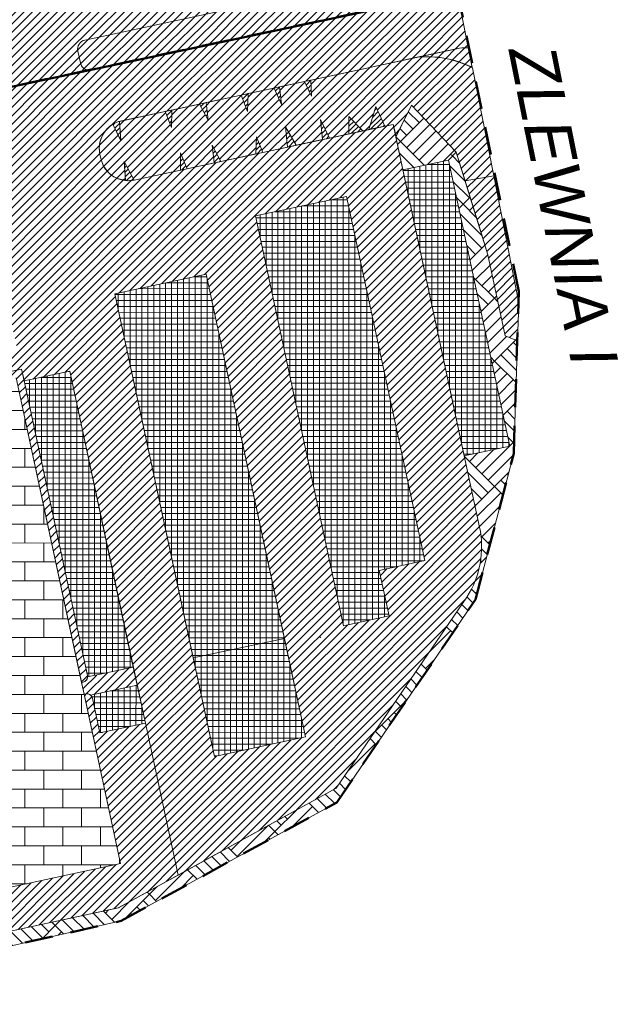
# Model space of a CAD drawing. Header units: metres. Extents: x 6567444 to 6568457, y 5573698 to 5574621.
# Tile 5 of 8: x 6567893 to 6567956, y 5574367 to 5574472. Entities that reach past the tile are written whole.
import ezdxf

# ---------------------------------------------------------------- set-up
doc = ezdxf.new("R2010")
doc.units = ezdxf.units.M
doc.linetypes.add('_PZT$0$Kropki przerywana 1', pattern=[250, 150, -100])
doc.linetypes.add('Ciągły', pattern=[0])
for name, color, linetype in [('_PZT$0$FORMA - Arch 01 - PZT 0 ZAKRES OPRACOWANIA', 7, 'Continuous'), ('_TT_PROJ_MP', 17, 'Ciągły'), ('FORMA - Arch 01 - PZT 1 Strefy', 7, 'Continuous')]:
    doc.layers.add(name, color=color, linetype=linetype)
for name, color, linetype, lineweight in [('_TB_BILANS_PROJ_DACH', 136, 'Continuous', 40), ('_TB_BILANS_PROJ_DROGI', 162, 'Continuous', 40), ('_TB_BILANS_PROJ_ZIEL', 106, 'Continuous', 40), ('_TT_ZLEWNIA_I', 6, 'Continuous', 50), ('_TT_ZLEWNIA_II', 10, 'Continuous', 50)]:
    doc.layers.add(name, color=color, linetype=linetype, lineweight=lineweight)
doc.styles.add('Arial CE', font='arial.ttf', dxfattribs={"height": 1.2})
pattern_1 = [(45, (0, 0), (-0.449012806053, 0.449012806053), [])]
pattern_2 = [(45, (0, 0), (-0.265165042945, 0.265165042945), [])]

msp = doc.modelspace()

# ---------------------------------------------------------------- hatches: boundary and pattern name
at = {"layer": '_TB_BILANS_PROJ_DACH', "lineweight": 20, "ltscale": 0.1}
h = msp.add_hatch(dxfattribs=at)
h.set_pattern_fill('BLOCKS', color=256, scale=0.01, style=0)
h.paths.add_polyline_path([(6567856.58, 5574449.27), (6567872.55, 5574374.98), (6567872.68, 5574375), (6567873.2, 5574372.58), (6567879.52, 5574373.94), (6567879, 5574376.36), (6567903.66, 5574381.66), (6567892.45, 5574433.82), (6567887.37, 5574432.73), (6567883.88, 5574448.99), (6567868.96, 5574445.78), (6567867.7, 5574451.66)])
at = {"layer": '_TB_BILANS_PROJ_DROGI', "linetype": 'Continuous', "lineweight": 13}
h = msp.add_hatch(dxfattribs=at)
h.set_pattern_fill('ANSI31', color=162, scale=0.2, style=0)
h.set_pattern_definition(pattern_1)
h.paths.add_polyline_path([(6567875.44, 5574515.72), (6567883.57, 5574477.89), (6567884.58, 5574473.19), (6567886.58, 5574463.89), (6567886.59, 5574463.89), (6567900.21, 5574466.84, -0.318533), (6567899.36, 5574467.62), (6567899.08, 5574468.89, -0.414214), (6567899.85, 5574470.08), (6567930.98, 5574476.77), (6567935.61, 5574483.93), (6567924.84, 5574534.01), (6567916.78, 5574532.27), (6567916.89, 5574531.79, -0.414214), (6567911.51, 5574523.47)])
h.paths.add_polyline_path([(6567890.29, 5574475.18), (6567882.84, 5574509.83, -0.414214), (6567884.46, 5574511.83), (6567891.3, 5574513.3, -0.414214), (6567892.49, 5574512.53), (6567900.07, 5574477.28, -0.457655), (6567898.96, 5574476.02), (6567891.48, 5574474.42, -0.372067)], flags=0)
h.paths.add_polyline_path([(6567906.63, 5574477.67, -0.414214), (6567905.44, 5574478.44), (6567897.87, 5574513.68, -0.414214), (6567898.64, 5574514.87), (6567906.46, 5574516.55, -0.414214), (6567907.64, 5574515.79), (6567915.22, 5574480.54, -0.414214), (6567914.45, 5574479.35)], flags=0)
h.paths.add_polyline_path([(6567913.02, 5574516.94, -0.414214), (6567913.79, 5574518.13), (6567914.95, 5574518.38, -0.227837), (6567920.85, 5574516.96), (6567922.94, 5574515.25, -0.170304), (6567923.97, 5574513.56), (6567929.34, 5574488.6, -0.198912), (6567929.2, 5574487.85), (6567926.78, 5574484.1, -0.198912), (6567922.38, 5574481.06), (6567921.78, 5574480.93, -0.414214), (6567920.6, 5574481.7)], flags=0)
h = msp.add_hatch(dxfattribs=at)
h.set_pattern_fill('ANSI31', color=162, scale=0.2, style=0)
h.set_pattern_definition(pattern_1)
h.paths.add_polyline_path([(6567877.76, 5574470.19), (6567884.9, 5574471.72), (6567884.67, 5574472.81), (6567884.47, 5574473.73), (6567883.57, 5574477.89), (6567878.68, 5574476.84), (6567871.32, 5574511.06), (6567876.21, 5574512.11), (6567874.39, 5574520.61), (6567909.39, 5574528.13), (6567910.44, 5574523.24), (6567911.51, 5574523.47, 0.390142), (6567916.98, 5574531.21), (6567916.78, 5574532.27), (6567866.73, 5574521.52)])
h = msp.add_hatch(dxfattribs=at)
h.set_pattern_fill('ANSI31', color=162, scale=0.2, style=0)
h.set_pattern_definition(pattern_1)
h.paths.add_polyline_path([(6567899.85, 5574470.08, 0.414214), (6567899.08, 5574468.89), (6567899.36, 5574467.62, 0.414214), (6567900.55, 5574466.85), (6567931.67, 5574473.54), (6567930.98, 5574476.77)])
h = msp.add_hatch(dxfattribs=at)
h.set_pattern_fill('ANSI31', color=162, scale=0.2, style=0)
h.set_pattern_definition(pattern_1)
h.paths.add_polyline_path([(6567868.66, 5574447.18), (6567873.25, 5574448.17), (6567873.81, 5574447.81), (6567888.54, 5574450.98, -0.233884), (6567889.4, 5574450.76, -0.164402), (6567889.73, 5574450.21), (6567892.63, 5574436.68), (6567887.56, 5574435.59), (6567887.68, 5574435.03), (6567887.68, 5574435.02, -0.414102), (6567887.22, 5574434.31), (6567887.04, 5574434.28), (6567887.37, 5574432.73), (6567888.66, 5574433.01), (6567888.62, 5574433.18, -0.414214), (6567889.08, 5574433.9), (6567893.05, 5574434.75), (6567893.32, 5574433.48), (6567898.21, 5574434.53), (6567906.33, 5574396.74), (6567909.84, 5574380.43), (6567926.82, 5574389.77), (6567940.83, 5574410.26, 0.198373), (6567942.21, 5574417.79), (6567932.92, 5574461.02), (6567905.13, 5574455.05, -0.414214), (6567901.56, 5574457.35), (6567901.46, 5574457.84, -0.414214), (6567903.76, 5574461.41), (6567939.75, 5574469.14, -0.063253), (6567941, 5574469.25), (6567939.79, 5574475.43, -0.052799), (6567938.69, 5574475.03), (6567900.55, 5574466.85, -0.086628), (6567900.2, 5574466.84), (6567886.59, 5574463.89), (6567887.53, 5574459.45), (6567888.31, 5574455.84), (6567882.19, 5574454.52), (6567875.15, 5574453.01), (6567867.75, 5574451.42)])
h.paths.add_polyline_path([(6567903.07, 5574442.85), (6567912.85, 5574444.95), (6567923.52, 5574395.28), (6567913.74, 5574393.18)], flags=0)
h.paths.add_polyline_path([(6567925.12, 5574405.93, -0.004779), (6567925.11, 5574405.98), (6567925.13, 5574405.99)], flags=0)
h.paths.add_polyline_path([(6567932.5, 5574408.26), (6567927.61, 5574407.21), (6567918.15, 5574451.2), (6567927.93, 5574453.3), (6567936.33, 5574414.2), (6567931.44, 5574413.15)], flags=0)
h = msp.add_hatch(dxfattribs=at)
h.set_pattern_fill('ANSI31', color=162, scale=0.2, style=0)
h.set_pattern_definition(pattern_1)
h.paths.add_polyline_path([(6567935.51, 5574468.23, -0.147453), (6567941.42, 5574467.13), (6567941, 5574469.26, 0.047594), (6567940.05, 5574469.2)])
h = msp.add_hatch(dxfattribs=at)
h.set_pattern_fill('ANSI31', color=162, scale=0.2, style=0)
h.set_pattern_definition(pattern_1)
h.paths.add_polyline_path([(6567901.59, 5574459.54, 0.144467), (6567901.46, 5574457.84), (6567901.56, 5574457.35, 0.027501), (6567901.65, 5574457.04, 0.323943), (6567904.2, 5574455.07), (6567904.06, 5574457.03), (6567905.13, 5574455.05), (6567910.11, 5574456.12), (6567910.11, 5574457.98), (6567910.81, 5574456.27), (6567913.72, 5574456.9), (6567913.5, 5574458.81), (6567914.43, 5574457.05), (6567918.2, 5574457.86), (6567918.27, 5574459.69), (6567918.95, 5574458.02), (6567921.58, 5574458.59), (6567921.36, 5574460.75), (6567922.51, 5574458.79), (6567925.35, 5574459.4), (6567925.14, 5574461.56), (6567926.08, 5574459.55), (6567928.19, 5574460.01), (6567928.16, 5574461.89), (6567929.68, 5574460.33), (6567930.33, 5574460.47), (6567931.07, 5574462.96), (6567932.05, 5574460.84), (6567932.92, 5574461.02), (6567933.25, 5574459.75), (6567934.9, 5574463.09), (6567939.7, 5574458.05), (6567940.65, 5574454.96), (6567943.72, 5574455.49), (6567941.43, 5574467.09, 0.149826), (6567935.51, 5574468.23), (6567927.12, 5574466.43), (6567924.11, 5574465.78), (6567924.16, 5574464.04), (6567923.42, 5574465.63), (6567920.73, 5574465.05), (6567920.94, 5574463.15), (6567920.17, 5574464.93), (6567917.37, 5574464.33), (6567917.31, 5574462.42), (6567916.6, 5574464.17), (6567912.85, 5574463.36), (6567913.06, 5574461.48), (6567912.15, 5574463.21), (6567909.18, 5574462.57), (6567909.15, 5574460.71), (6567908.44, 5574462.41), (6567903.54, 5574461.35), (6567903.69, 5574459.3), (6567902.83, 5574461.04, 0.16724)])
h = msp.add_hatch(dxfattribs=at)
h.set_pattern_fill('ANSI31', color=162, scale=0.2, style=0)
h.set_pattern_definition(pattern_1)
h.paths.add_polyline_path([(6567940.65, 5574454.96), (6567940.76, 5574454.6), (6567942.29, 5574449.65), (6567943.09, 5574447.02), (6567944.96, 5574438.32), (6567946.27, 5574437.79), (6567946.41, 5574441.85), (6567943.72, 5574455.49)])
h = msp.add_hatch(dxfattribs=at)
h.set_pattern_fill('ANSI31', color=162, scale=0.2, style=0)
h.set_pattern_definition(pattern_1)
h.paths.add_polyline_path([(6567871.9, 5574368.33), (6567874.01, 5574368.79), (6567873.64, 5574370.51), (6567903.42, 5574376.91), (6567909.84, 5574380.44), (6567906.33, 5574396.74), (6567901.44, 5574395.69), (6567900.64, 5574399.44, 0.414214), (6567899.93, 5574399.9), (6567899.75, 5574399.86), (6567903.66, 5574381.66), (6567879, 5574376.36), (6567879.52, 5574373.94), (6567879.51, 5574373.94), (6567873.2, 5574372.58), (6567872.68, 5574375), (6567872.55, 5574374.98), (6567856.58, 5574449.27), (6567867.7, 5574451.66), (6567867.64, 5574451.94), (6567854.54, 5574449.23), (6567857.37, 5574436.08), (6567857.33, 5574436.1), (6567866.96, 5574391.32), (6567867.3, 5574389.72), (6567869.02, 5574381.7), (6567871.01, 5574372.44), (6567871.08, 5574372.12), (6567871.53, 5574370.06)])
h = msp.add_hatch(dxfattribs=at)
h.set_pattern_fill('ANSI31', color=162, scale=0.2, style=0)
h.set_pattern_definition(pattern_1)
h.paths.add_polyline_path([(6567889.08, 5574433.9, 0.414214), (6567888.62, 5574433.18), (6567888.66, 5574433.01), (6567892.45, 5574433.82), (6567899.48, 5574401.1), (6567899.66, 5574401.14, 0.414214), (6567900.12, 5574401.85), (6567893.18, 5574434.16), (6567893.05, 5574434.75)])
h = msp.add_hatch(dxfattribs=at)
h.set_pattern_fill('ANSI31', color=162, scale=0.2, style=0)
h.set_pattern_definition(pattern_1)
h.paths.add_polyline_path([(6567900.13, 5574401.7, -0.341381), (6567899.66, 5574401.14), (6567899.48, 5574401.1), (6567899.75, 5574399.86), (6567899.93, 5574399.9, -0.244329), (6567900.46, 5574399.75), (6567905.45, 5574400.83), (6567905.04, 5574402.76)])
at = {"layer": '_TB_BILANS_PROJ_ZIEL', "lineweight": 20, "ltscale": 2}
h = msp.add_hatch(dxfattribs=at)
h.set_pattern_fill('EARTH2', color=256, scale=0.5, style=0)
h.paths.add_polyline_path([(6567829, 5574517.24), (6567842.4, 5574471.12), (6567844.17, 5574471.63), (6567846.93, 5574462.11), (6567846.97, 5574484.47), (6567835.74, 5574536.73), (6567846.64, 5574539.07), (6567844.86, 5574547.35), (6567918.57, 5574563.19), (6567935.61, 5574483.93), (6567930.98, 5574476.77), (6567931.23, 5574475.59), (6567933.57, 5574476.1, 0.216609), (6567938.88, 5574480.09), (6567921.55, 5574567.86), (6567849.27, 5574550.95), (6567830.11, 5574546.47)])
h = msp.add_hatch(dxfattribs=at)
h.set_pattern_fill('EARTH2', color=256, scale=0.5, style=0)
h.paths.add_polyline_path([(6567933.21, 5574459.67), (6567933.97, 5574456.14), (6567938.86, 5574457.19), (6567939.7, 5574458.05), (6567934.9, 5574463.09), (6567934.54, 5574462.36)])
h = msp.add_hatch(dxfattribs=at)
h.set_pattern_fill('EARTH2', color=256, scale=0.5, style=0)
h.paths.add_polyline_path([(6567874.01, 5574368.79), (6567903.73, 5574375.51), (6567926.87, 5574388.23), (6567941.77, 5574410.01), (6567945.87, 5574425.68), (6567946.27, 5574437.79), (6567944.96, 5574438.32), (6567943.09, 5574447.02), (6567939.7, 5574458.05), (6567938.86, 5574457.19), (6567945.45, 5574426.49), (6567940.57, 5574425.44), (6567942.21, 5574417.79, -0.198349), (6567940.83, 5574410.26), (6567926.82, 5574389.77), (6567903.43, 5574376.91), (6567873.64, 5574370.51)])
at = {"layer": '_TT_PROJ_MP', "linetype": 'Continuous', "lineweight": 0}
h = msp.add_hatch(dxfattribs=at)
h.set_pattern_fill('ANSI37', color=256, scale=0.2, angle=45, style=0)
h.paths.add_polyline_path([(6567933.97, 5574456.14), (6567940.57, 5574425.44), (6567945.45, 5574426.49), (6567938.86, 5574457.19)])
h = msp.add_hatch(dxfattribs=at)
h.set_pattern_fill('ANSI37', color=256, scale=0.2, angle=45, style=0)
h.paths.add_polyline_path([(6567936.33, 5574414.2), (6567927.93, 5574453.3), (6567918.15, 5574451.2), (6567927.61, 5574407.21), (6567932.5, 5574408.26), (6567931.44, 5574413.15)])
h = msp.add_hatch(dxfattribs=at)
h.set_pattern_fill('ANSI37', color=256, scale=0.2, angle=45, style=0)
h.paths.add_polyline_path([(6567921.25, 5574405.84), (6567912.85, 5574444.95), (6567903.07, 5574442.85), (6567911.48, 5574403.74)])
h = msp.add_hatch(dxfattribs=at)
h.set_pattern_fill('ANSI37', color=256, scale=0.2, angle=45, style=0)
h.paths.add_polyline_path([(6567893.32, 5574433.48), (6567900.12, 5574401.85, -0.063809), (6567900.13, 5574401.7), (6567905.04, 5574402.76), (6567898.21, 5574434.53)])
h = msp.add_hatch(dxfattribs=at)
h.set_pattern_fill('ANSI37', color=256, scale=0.2, angle=45, style=0)
h.paths.add_polyline_path([(6567913.74, 5574393.18), (6567923.52, 5574395.28), (6567921.25, 5574405.84), (6567911.48, 5574403.74)])
h = msp.add_hatch(dxfattribs=at)
h.set_pattern_fill('ANSI37', color=256, scale=0.2, angle=45, style=0)
h.paths.add_polyline_path([(6567900.46, 5574399.75, -0.154271), (6567900.64, 5574399.44), (6567901.44, 5574395.69), (6567906.33, 5574396.74), (6567905.45, 5574400.83)])
at = {"layer": 'FORMA - Arch 01 - PZT 1 Strefy', "linetype": 'Continuous', "lineweight": 0, "true_color": 0x577933}
h = msp.add_hatch(dxfattribs=at)
h.set_pattern_fill('ANSI31', color=77, scale=3, style=0)
h.set_pattern_definition(pattern_2)
h.paths.add_polyline_path([(6567920.17, 5574464.93), (6567920.94, 5574463.15), (6567920.93, 5574463.25), (6567920.73, 5574465.05)])
h = msp.add_hatch(dxfattribs=at)
h.set_pattern_fill('ANSI31', color=77, scale=3, style=0)
h.set_pattern_definition(pattern_2)
h.paths.add_polyline_path([(6567923.42, 5574465.63), (6567924.16, 5574464.04), (6567924.11, 5574465.78)])
h = msp.add_hatch(dxfattribs=at)
h.set_pattern_fill('ANSI31', color=77, scale=3, style=0)
h.set_pattern_definition(pattern_2)
h.paths.add_polyline_path([(6567917.37, 5574464.33), (6567916.6, 5574464.17), (6567917.31, 5574462.42)])
h = msp.add_hatch(dxfattribs=at)
h.set_pattern_fill('ANSI31', color=77, scale=3, style=0)
h.set_pattern_definition(pattern_2)
h.paths.add_polyline_path([(6567912.85, 5574463.36), (6567912.15, 5574463.21), (6567913.06, 5574461.48)])
h = msp.add_hatch(dxfattribs=at)
h.set_pattern_fill('ANSI31', color=77, scale=3, style=0)
h.set_pattern_definition(pattern_2)
h.paths.add_polyline_path([(6567931.07, 5574462.96), (6567930.33, 5574460.47), (6567932.05, 5574460.84)])
h = msp.add_hatch(dxfattribs=at)
h.set_pattern_fill('ANSI31', color=77, scale=3, style=0)
h.set_pattern_definition(pattern_2)
h.paths.add_polyline_path([(6567903.76, 5574461.41, 0.083714), (6567902.83, 5574461.04), (6567903.71, 5574459.25), (6567903.54, 5574461.35), (6567908.44, 5574462.41)])
h = msp.add_hatch(dxfattribs=at)
h.set_pattern_fill('ANSI31', color=77, scale=3, style=0)
h.set_pattern_definition(pattern_2)
h.paths.add_polyline_path([(6567909.18, 5574462.57), (6567908.44, 5574462.41), (6567909.15, 5574460.71)])
h = msp.add_hatch(dxfattribs=at)
h.set_pattern_fill('ANSI31', color=77, scale=3, style=0)
h.set_pattern_definition(pattern_2)
h.paths.add_polyline_path([(6567928.19, 5574460.01), (6567929.68, 5574460.33), (6567928.16, 5574461.89), (6567928.16, 5574461.74)])
h = msp.add_hatch(dxfattribs=at)
h.set_pattern_fill('ANSI31', color=77, scale=3, style=0)
h.set_pattern_definition(pattern_2)
h.paths.add_polyline_path([(6567921.36, 5574460.75), (6567921.58, 5574458.59), (6567922.51, 5574458.79)])
h = msp.add_hatch(dxfattribs=at)
h.set_pattern_fill('ANSI31', color=77, scale=3, style=0)
h.set_pattern_definition(pattern_2)
h.paths.add_polyline_path([(6567925.14, 5574461.56), (6567925.35, 5574459.4), (6567926.08, 5574459.55)])
h = msp.add_hatch(dxfattribs=at)
h.set_pattern_fill('ANSI31', color=77, scale=3, style=0)
h.set_pattern_definition(pattern_2)
h.paths.add_polyline_path([(6567918.27, 5574459.69), (6567918.2, 5574457.86), (6567918.95, 5574458.02)])
h = msp.add_hatch(dxfattribs=at)
h.set_pattern_fill('ANSI31', color=77, scale=3, style=0)
h.set_pattern_definition(pattern_2)
h.paths.add_polyline_path([(6567913.72, 5574456.9), (6567914.43, 5574457.05), (6567913.5, 5574458.81)])
h = msp.add_hatch(dxfattribs=at)
h.set_pattern_fill('ANSI31', color=77, scale=3, style=0)
h.set_pattern_definition(pattern_2)
h.paths.add_polyline_path([(6567910.11, 5574456.12), (6567910.81, 5574456.27), (6567910.11, 5574457.98), (6567910.1, 5574457.98)])
h = msp.add_hatch(dxfattribs=at)
h.set_pattern_fill('ANSI31', color=77, scale=3, style=0)
h.set_pattern_definition(pattern_2)
h.paths.add_polyline_path([(6567904.06, 5574457.03), (6567904.04, 5574457.03), (6567904.2, 5574455, 0.077666), (6567905.13, 5574455.05)])

# ---------------------------------------------------------------- linework, layer by layer
at = {"layer": '_PZT$0$FORMA - Arch 01 - PZT 0 ZAKRES OPRACOWANIA', "color": 1, "linetype": '_PZT$0$Kropki przerywana 1', "lineweight": 50, "ltscale": 0.02}
for p, q in [((6567939.82, 5574475.29), (6567882.35, 5574463.03)), ((6567946.41, 5574443.1), (6567939.82, 5574475.29)), ((6567945.87, 5574425.68), (6567946.41, 5574443.1)), ((6567941.77, 5574410.01), (6567945.87, 5574425.68)), ((6567926.87, 5574388.23), (6567941.77, 5574410.01)), ((6567903.73, 5574375.51), (6567926.87, 5574388.23)), ((6567864.17, 5574366.56), (6567903.73, 5574375.51))]:
    msp.add_line(p, q, dxfattribs=at)
at = {"layer": '_TT_ZLEWNIA_I', "ltscale": 0.5, "transparency": 33554636}
msp.add_lwpolyline([(6567845.35, 5574461.83), (6567851.22, 5574463.09), (6567855.25, 5574456.3), (6567862.16, 5574455.11), (6567879.75, 5574458.89), (6567882.35, 5574463.03), (6567939.82, 5574475.29), (6567921.55, 5574567.86), (6567849.81, 5574551.08), (6567830.11, 5574546.47), (6567829, 5574517.24), (6567845.35, 5574461.83)], dxfattribs=at)
at = {"layer": 'FORMA - Arch 01 - PZT 1 Strefy', "color": 9, "linetype": 'Continuous', "lineweight": 13}
for p, q in [((6567930.98, 5574476.77), (6567899.85, 5574470.08)), ((6567900.55, 5574466.85), (6567931.67, 5574473.54)), ((6567940.05, 5574469.2), (6567935.51, 5574468.23)), ((6567941.42, 5574467.13), (6567941, 5574469.26)), ((6567899.08, 5574468.89), (6567899.36, 5574467.62)), ((6567943.72, 5574455.49), (6567940.65, 5574454.96)), ((6567946.41, 5574441.85), (6567943.72, 5574455.49)), ((6567940.65, 5574454.96), (6567940.76, 5574454.6)), ((6567940.76, 5574454.6), (6567942.29, 5574449.65)), ((6567942.29, 5574449.65), (6567943.09, 5574447.02)), ((6567943.09, 5574447.02), (6567944.96, 5574438.32)), ((6567946.27, 5574437.79), (6567946.41, 5574441.85)), ((6567944.96, 5574438.32), (6567946.27, 5574437.79)), ((6567893.05, 5574434.75), (6567889.08, 5574433.9)), ((6567893.18, 5574434.16), (6567893.05, 5574434.75)), ((6567892.45, 5574433.82), (6567899.48, 5574401.1)), ((6567900.12, 5574401.85), (6567893.18, 5574434.16)), ((6567899.48, 5574401.1), (6567899.66, 5574401.14)), ((6567899.93, 5574399.9), (6567899.75, 5574399.86)), ((6567899.75, 5574399.86), (6567903.66, 5574381.66)), ((6567901.44, 5574395.69), (6567900.64, 5574399.44)), ((6567906.33, 5574396.74), (6567901.44, 5574395.69)), ((6567909.84, 5574380.44), (6567906.33, 5574396.74)), ((6567903.66, 5574381.66), (6567879, 5574376.36)), ((6567903.42, 5574376.91), (6567909.84, 5574380.44)), ((6567873.64, 5574370.51), (6567903.42, 5574376.91))]:
    msp.add_line(p, q, dxfattribs=at)
at = {"layer": 'FORMA - Arch 01 - PZT 1 Strefy', "color": 254, "linetype": 'Continuous', "lineweight": 13, "true_color": 0xd2d2ff}
for p, q in [((6567899.85, 5574470.08), (6567930.98, 5574476.77)), ((6567938.69, 5574475.03), (6567900.55, 5574466.85)), ((6567941, 5574469.25), (6567939.79, 5574475.43)), ((6567903.76, 5574461.41), (6567939.75, 5574469.14)), ((6567899.36, 5574467.62), (6567899.08, 5574468.89)), ((6567886.59, 5574463.89), (6567900.21, 5574466.84)), ((6567900.2, 5574466.84), (6567886.59, 5574463.89)), ((6567932.92, 5574461.02), (6567905.13, 5574455.05)), ((6567942.21, 5574417.79), (6567932.92, 5574461.02)), ((6567901.56, 5574457.35), (6567901.46, 5574457.84)), ((6567918.15, 5574451.2), (6567927.93, 5574453.3)), ((6567927.93, 5574453.3), (6567936.33, 5574414.2)), ((6567927.61, 5574407.21), (6567918.15, 5574451.2)), ((6567903.07, 5574442.85), (6567912.85, 5574444.95)), ((6567912.85, 5574444.95), (6567923.52, 5574395.28)), ((6567913.74, 5574393.18), (6567903.07, 5574442.85)), ((6567889.08, 5574433.9), (6567893.05, 5574434.75)), ((6567893.05, 5574434.75), (6567893.32, 5574433.48)), ((6567893.32, 5574433.48), (6567898.21, 5574434.53)), ((6567898.21, 5574434.53), (6567906.33, 5574396.74)), ((6567936.33, 5574414.2), (6567931.44, 5574413.15)), ((6567931.44, 5574413.15), (6567932.5, 5574408.26)), ((6567926.82, 5574389.77), (6567940.83, 5574410.26)), ((6567932.5, 5574408.26), (6567927.61, 5574407.21)), ((6567925.11, 5574405.98), (6567925.13, 5574405.99)), ((6567925.13, 5574405.99), (6567925.12, 5574405.93)), ((6567905.04, 5574402.76), (6567900.13, 5574401.7)), ((6567905.45, 5574400.83), (6567905.04, 5574402.76)), ((6567899.66, 5574401.14), (6567899.48, 5574401.1)), ((6567899.48, 5574401.1), (6567899.75, 5574399.86)), ((6567900.46, 5574399.75), (6567905.45, 5574400.83)), ((6567899.75, 5574399.86), (6567899.93, 5574399.9)), ((6567906.33, 5574396.74), (6567909.84, 5574380.43)), ((6567923.52, 5574395.28), (6567913.74, 5574393.18)), ((6567909.84, 5574380.43), (6567926.82, 5574389.77))]:
    msp.add_line(p, q, dxfattribs=at)
at = {"layer": 'FORMA - Arch 01 - PZT 1 Strefy', "color": 31, "linetype": 'Continuous', "lineweight": 0, "true_color": 0xf1cba9}
for p, q in [((6567935.51, 5574468.23), (6567927.12, 5574466.43)), ((6567943.72, 5574455.49), (6567941.43, 5574467.09)), ((6567927.12, 5574466.43), (6567924.11, 5574465.78)), ((6567920.17, 5574464.93), (6567917.37, 5574464.33)), ((6567920.94, 5574463.15), (6567920.17, 5574464.93)), ((6567923.42, 5574465.63), (6567920.73, 5574465.05)), ((6567920.73, 5574465.05), (6567920.94, 5574463.15)), ((6567924.16, 5574464.04), (6567923.42, 5574465.63)), ((6567924.11, 5574465.78), (6567924.16, 5574464.04)), ((6567916.6, 5574464.17), (6567912.85, 5574463.36)), ((6567917.31, 5574462.42), (6567916.6, 5574464.17)), ((6567917.37, 5574464.33), (6567917.31, 5574462.42)), ((6567912.15, 5574463.21), (6567909.18, 5574462.57)), ((6567913.06, 5574461.48), (6567912.15, 5574463.21)), ((6567912.85, 5574463.36), (6567913.06, 5574461.48)), ((6567930.33, 5574460.47), (6567931.07, 5574462.96)), ((6567931.07, 5574462.96), (6567932.05, 5574460.84)), ((6567933.25, 5574459.75), (6567934.9, 5574463.09)), ((6567934.9, 5574463.09), (6567939.7, 5574458.05)), ((6567908.44, 5574462.41), (6567903.54, 5574461.35)), ((6567909.15, 5574460.71), (6567908.44, 5574462.41)), ((6567909.18, 5574462.57), (6567909.15, 5574460.71)), ((6567928.19, 5574460.01), (6567928.16, 5574461.89)), ((6567928.16, 5574461.89), (6567929.68, 5574460.33)), ((6567903.69, 5574459.3), (6567902.83, 5574461.04)), ((6567903.54, 5574461.35), (6567903.69, 5574459.3)), ((6567921.58, 5574458.59), (6567921.36, 5574460.75)), ((6567921.36, 5574460.75), (6567922.51, 5574458.79)), ((6567925.35, 5574459.4), (6567925.14, 5574461.56)), ((6567925.14, 5574461.56), (6567926.08, 5574459.55)), ((6567932.05, 5574460.84), (6567932.92, 5574461.02)), ((6567932.92, 5574461.02), (6567933.25, 5574459.75)), ((6567918.2, 5574457.86), (6567918.27, 5574459.69)), ((6567918.27, 5574459.69), (6567918.95, 5574458.02)), ((6567926.08, 5574459.55), (6567928.19, 5574460.01)), ((6567929.68, 5574460.33), (6567930.33, 5574460.47)), ((6567913.72, 5574456.9), (6567913.5, 5574458.81)), ((6567913.5, 5574458.81), (6567914.43, 5574457.05)), ((6567918.95, 5574458.02), (6567921.58, 5574458.59)), ((6567922.51, 5574458.79), (6567925.35, 5574459.4)), ((6567901.46, 5574457.84), (6567901.56, 5574457.35)), ((6567910.11, 5574456.12), (6567910.11, 5574457.98)), ((6567910.11, 5574457.98), (6567910.81, 5574456.27)), ((6567914.43, 5574457.05), (6567918.2, 5574457.86)), ((6567939.7, 5574458.05), (6567940.65, 5574454.96)), ((6567904.2, 5574455.07), (6567904.06, 5574457.03)), ((6567904.06, 5574457.03), (6567905.13, 5574455.05)), ((6567910.81, 5574456.27), (6567913.72, 5574456.9)), ((6567905.13, 5574455.05), (6567910.11, 5574456.12)), ((6567940.65, 5574454.96), (6567943.72, 5574455.49))]:
    msp.add_line(p, q, dxfattribs=at)
at = {"layer": 'FORMA - Arch 01 - PZT 1 Strefy', "color": 71, "linetype": 'Continuous', "lineweight": 13, "true_color": 0xaff266}
for p, q in [((6567920.73, 5574465.05), (6567920.17, 5574464.93)), ((6567920.17, 5574464.93), (6567920.94, 5574463.15)), ((6567920.93, 5574463.25), (6567920.73, 5574465.05)), ((6567924.11, 5574465.78), (6567923.42, 5574465.63)), ((6567923.42, 5574465.63), (6567924.16, 5574464.04)), ((6567924.16, 5574464.04), (6567924.11, 5574465.78)), ((6567917.37, 5574464.33), (6567916.6, 5574464.17)), ((6567916.6, 5574464.17), (6567917.31, 5574462.42)), ((6567917.31, 5574462.42), (6567917.37, 5574464.33)), ((6567912.85, 5574463.36), (6567912.15, 5574463.21)), ((6567912.15, 5574463.21), (6567913.06, 5574461.48)), ((6567913.06, 5574461.48), (6567912.85, 5574463.36)), ((6567920.94, 5574463.15), (6567920.93, 5574463.25)), ((6567931.07, 5574462.96), (6567930.33, 5574460.47)), ((6567932.05, 5574460.84), (6567931.07, 5574462.96)), ((6567934.9, 5574463.09), (6567934.54, 5574462.36)), ((6567939.7, 5574458.05), (6567934.9, 5574463.09)), ((6567903.54, 5574461.35), (6567908.44, 5574462.41)), ((6567908.44, 5574462.41), (6567903.76, 5574461.41)), ((6567909.18, 5574462.57), (6567908.44, 5574462.41)), ((6567908.44, 5574462.41), (6567909.15, 5574460.71)), ((6567909.15, 5574460.71), (6567909.18, 5574462.57)), ((6567929.68, 5574460.33), (6567928.16, 5574461.89)), ((6567928.16, 5574461.89), (6567928.16, 5574461.74)), ((6567928.16, 5574461.74), (6567928.19, 5574460.01)), ((6567934.54, 5574462.36), (6567933.21, 5574459.67)), ((6567902.83, 5574461.04), (6567903.71, 5574459.25)), ((6567903.71, 5574459.25), (6567903.54, 5574461.35)), ((6567921.36, 5574460.75), (6567921.58, 5574458.59)), ((6567922.51, 5574458.79), (6567921.36, 5574460.75)), ((6567925.14, 5574461.56), (6567925.35, 5574459.4)), ((6567926.08, 5574459.55), (6567925.14, 5574461.56)), ((6567930.33, 5574460.47), (6567932.05, 5574460.84)), ((6567918.27, 5574459.69), (6567918.2, 5574457.86)), ((6567918.95, 5574458.02), (6567918.27, 5574459.69)), ((6567928.19, 5574460.01), (6567929.68, 5574460.33)), ((6567933.21, 5574459.67), (6567933.97, 5574456.14)), ((6567914.43, 5574457.05), (6567913.5, 5574458.81)), ((6567913.5, 5574458.81), (6567913.72, 5574456.9)), ((6567921.58, 5574458.59), (6567922.51, 5574458.79)), ((6567925.35, 5574459.4), (6567926.08, 5574459.55)), ((6567910.11, 5574457.98), (6567910.1, 5574457.98)), ((6567910.1, 5574457.98), (6567910.11, 5574456.12)), ((6567910.81, 5574456.27), (6567910.11, 5574457.98)), ((6567918.2, 5574457.86), (6567918.95, 5574458.02)), ((6567939.7, 5574458.05), (6567938.86, 5574457.19)), ((6567938.86, 5574457.19), (6567939.7, 5574458.05)), ((6567943.09, 5574447.02), (6567939.7, 5574458.05)), ((6567904.06, 5574457.03), (6567904.04, 5574457.03)), ((6567904.04, 5574457.03), (6567904.2, 5574455)), ((6567905.13, 5574455.05), (6567904.06, 5574457.03)), ((6567913.72, 5574456.9), (6567914.43, 5574457.05)), ((6567933.97, 5574456.14), (6567938.86, 5574457.19)), ((6567938.86, 5574457.19), (6567945.45, 5574426.49)), ((6567910.11, 5574456.12), (6567910.81, 5574456.27)), ((6567944.96, 5574438.32), (6567943.09, 5574447.02)), ((6567946.27, 5574437.79), (6567944.96, 5574438.32)), ((6567945.87, 5574425.68), (6567946.27, 5574437.79)), ((6567945.45, 5574426.49), (6567940.57, 5574425.44)), ((6567940.57, 5574425.44), (6567942.21, 5574417.79)), ((6567941.77, 5574410.01), (6567945.87, 5574425.68)), ((6567940.83, 5574410.26), (6567926.82, 5574389.77)), ((6567926.87, 5574388.23), (6567941.77, 5574410.01)), ((6567926.82, 5574389.77), (6567903.43, 5574376.91)), ((6567903.73, 5574375.51), (6567926.87, 5574388.23)), ((6567903.43, 5574376.91), (6567873.64, 5574370.51)), ((6567874.01, 5574368.79), (6567903.73, 5574375.51))]:
    msp.add_line(p, q, dxfattribs=at)
at = {"layer": 'FORMA - Arch 01 - PZT 1 Strefy', "color": 131, "linetype": 'Continuous', "lineweight": 13, "true_color": 0x97f4f0}
for p, q in [((6567938.86, 5574457.19), (6567933.97, 5574456.14)), ((6567945.45, 5574426.49), (6567938.86, 5574457.19)), ((6567933.97, 5574456.14), (6567940.57, 5574425.44)), ((6567927.93, 5574453.3), (6567918.15, 5574451.2)), ((6567936.33, 5574414.2), (6567927.93, 5574453.3)), ((6567918.15, 5574451.2), (6567927.61, 5574407.21)), ((6567912.85, 5574444.95), (6567903.07, 5574442.85)), ((6567921.25, 5574405.84), (6567912.85, 5574444.95)), ((6567903.07, 5574442.85), (6567911.48, 5574403.74)), ((6567898.21, 5574434.53), (6567893.32, 5574433.48)), ((6567905.04, 5574402.76), (6567898.21, 5574434.53)), ((6567893.32, 5574433.48), (6567900.12, 5574401.85)), ((6567940.57, 5574425.44), (6567945.45, 5574426.49)), ((6567931.44, 5574413.15), (6567936.33, 5574414.2)), ((6567932.5, 5574408.26), (6567931.44, 5574413.15)), ((6567927.61, 5574407.21), (6567932.5, 5574408.26)), ((6567911.48, 5574403.74), (6567921.25, 5574405.84)), ((6567900.13, 5574401.7), (6567905.04, 5574402.76)), ((6567905.45, 5574400.83), (6567900.46, 5574399.75)), ((6567906.33, 5574396.74), (6567905.45, 5574400.83)), ((6567900.64, 5574399.44), (6567901.44, 5574395.69)), ((6567901.44, 5574395.69), (6567906.33, 5574396.74))]:
    msp.add_line(p, q, dxfattribs=at)
at = {"layer": 'FORMA - Arch 01 - PZT 1 Strefy', "color": 254, "linetype": 'Continuous', "lineweight": 0, "true_color": 0xe3cfb5}
for p, q in [((6567903.66, 5574381.66), (6567892.45, 5574433.82)), ((6567879, 5574376.36), (6567903.66, 5574381.66))]:
    msp.add_line(p, q, dxfattribs=at)
at = {"layer": 'FORMA - Arch 01 - PZT 1 Strefy', "color": 191, "linetype": 'Continuous', "lineweight": 13, "true_color": 0xbb77e3}
for p, q in [((6567921.25, 5574405.84), (6567911.48, 5574403.74)), ((6567923.52, 5574395.28), (6567921.25, 5574405.84)), ((6567911.48, 5574403.74), (6567913.74, 5574393.18)), ((6567913.74, 5574393.18), (6567923.52, 5574395.28))]:
    msp.add_line(p, q, dxfattribs=at)
at = {"layer": 'FORMA - Arch 01 - PZT 1 Strefy', "color": 9, "linetype": 'Continuous', "lineweight": 13}
for centre, radius, start, end in [((6567900.06, 5574469.1), 1, 102.1296, 192.1296), ((6567940.84, 5574464.26), 5, 88.1114, 99.0109), ((6567936.64, 5574457.87), 10.42, 62.6872, 96.2391), ((6567900.34, 5574467.83), 1, 192.1296, 282.1296), ((6567899.53, 5574401.73), 0.6, 282.1296, 12.1296), ((6567900.05, 5574399.31), 0.6, 12.1296, 102.1296)]:
    msp.add_arc(centre, radius, start, end, dxfattribs=at)
at = {"layer": 'FORMA - Arch 01 - PZT 1 Strefy', "color": 254, "linetype": 'Continuous', "lineweight": 13, "true_color": 0xd2d2ff}
for centre, radius, start, end in [((6567900.06, 5574469.1), 1, 102.1296, 192.1296), ((6567940.8, 5574464.25), 5, 87.6523, 102.1296), ((6567900.34, 5574467.83), 1, 192.1296, 262.8033), ((6567900.34, 5574467.83), 1, 262.3253, 282.1296), ((6567904.39, 5574458.47), 3, 102.1296, 192.1296), ((6567904.5, 5574457.98), 3, 192.1296, 282.1296), ((6567932.4, 5574415.69), 10.03, 327.2088, 12.0898), ((6567928.04, 5574406.61), 3, 192.1296, 193.2249), ((6567899.53, 5574401.73), 0.6, 282.1296, 357.5253), ((6567900.05, 5574399.31), 0.6, 47.2094, 102.1296)]:
    msp.add_arc(centre, radius, start, end, dxfattribs=at)
at = {"layer": 'FORMA - Arch 01 - PZT 1 Strefy', "color": 31, "linetype": 'Continuous', "lineweight": 0, "true_color": 0xf1cba9}
for centre, radius, start, end in [((6567936.62, 5574458), 10.29, 62.1034, 96.1874), ((6567904.39, 5574458.47), 3, 121.2707, 159.2478), ((6567904.39, 5574458.47), 3, 159.2478, 192.1296), ((6567904.5, 5574457.98), 3, 192.1296, 198.4308), ((6567904.28, 5574457.81), 2.74, 196.4421, 268.2396)]:
    msp.add_arc(centre, radius, start, end, dxfattribs=at)
at = {"layer": 'FORMA - Arch 01 - PZT 1 Strefy', "color": 71, "linetype": 'Continuous', "lineweight": 13, "true_color": 0xaff266}
for centre, radius, start, end in [((6567904.39, 5574458.47), 3, 102.1296, 121.2707), ((6567904.5, 5574457.98), 3, 264.3654, 282.1296), ((6567932.4, 5574415.69), 10.03, 327.2114, 12.0872)]:
    msp.add_arc(centre, radius, start, end, dxfattribs=at)
at = {"layer": 'FORMA - Arch 01 - PZT 1 Strefy', "color": 131, "linetype": 'Continuous', "lineweight": 13, "true_color": 0x97f4f0}
for centre, start, end in [((6567899.53, 5574401.73), 357.5253, 12.1296), ((6567900.05, 5574399.31), 12.1296, 47.2094)]:
    msp.add_arc(centre, 0.6, start, end, dxfattribs=at)

# ---------------------------------------------------------------- texts
at = {"layer": '_TT_ZLEWNIA_II', "ltscale": 0.5, "transparency": 33554636, "insert": (6567950.22, 5574469.93), "char_height": 5, "attachment_point": 1, "rotation": 281.3335, "style": 'Arial CE'}
msp.add_mtext('\\fArial|b0|i1|c238|p34;ZLEWNIA I', dxfattribs=at)

doc.saveas('drawing.dxf')
